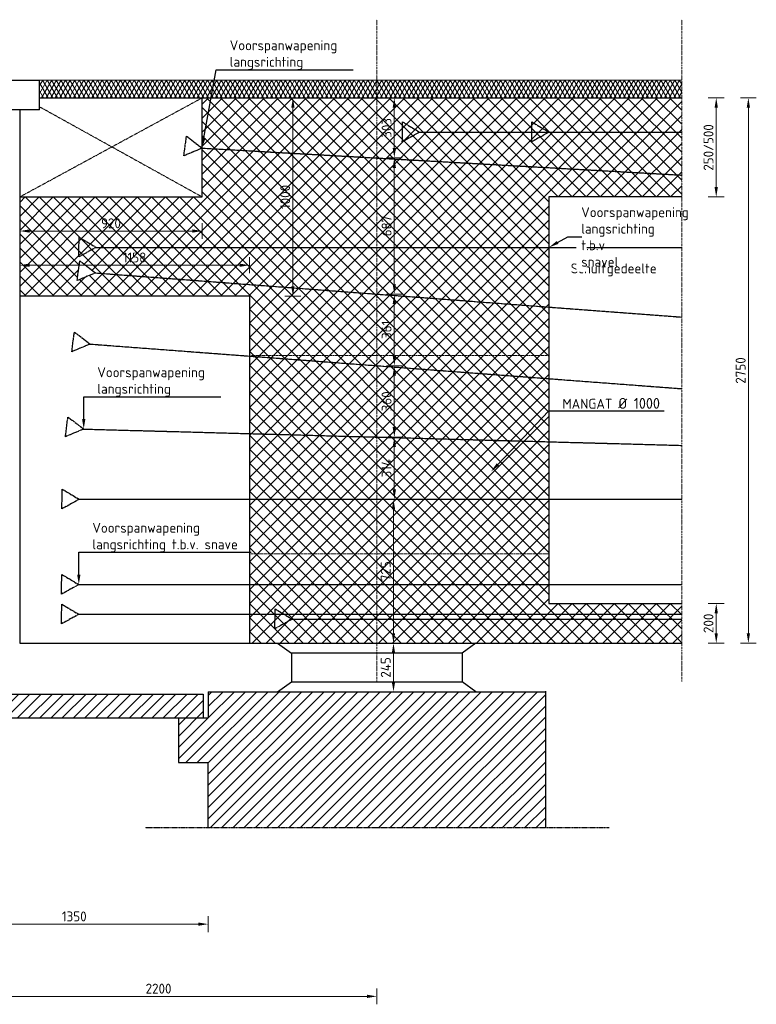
# Model space of a CAD drawing. Header units: millimetres. Extents: x -8028558 to 327273, y -63352 to 83293.
# Tile 126 of 195: x 111519 to 115232, y 29339 to 34305. Entities that reach past the tile are written whole.
import ezdxf
from ezdxf import colors
from ezdxf.entities.mleader import LeaderData, LeaderLine
from ezdxf.math import Vec2, Vec3

# ---------------------------------------------------------------- set-up
doc = ezdxf.new("R2010")
doc.units = ezdxf.units.MM
for name, pattern in [('BC-KABEL', [15, 10, -1, 3, -1]), ('XX-AFBREEK', [7, 4, -1, 1, -1]), ('XX-HART', [13, 4, -2, 1, -2, 4]), ('ZZ-HIDDEN-SO', [4, 2, -2])]:
    doc.linetypes.add(name, pattern=pattern)
for name, color, linetype, lineweight in [('B-CO-BC-BETONVORM-A', 252, 'Continuous', 18), ('B-CO-BC-BETONVORM-AD', 252, 'Continuous', 18), ('B-CO-BC-BETONVORM-GD', 90, 'Continuous', 25), ('B-CO-BC-BETONVORM-GN', 10, 'ZZ-HIDDEN-SO', 13), ('B-CO-BC-BETONVORM-M', 7, 'Continuous', 18), ('B-CO-BC-VOORSPANNING_MET AANHECHTING_KABEL-GD', 200, 'BC-KABEL', 25), ('B-CO-KW-VOEGOVERGANG-GD', 170, 'Continuous', 25), ('B-CO-VH-VERHARDING_ASFALT-AD', 252, 'Continuous', 18), ('B-CO-VH-VERHARDING_ASFALT-G', 252, 'Continuous', 18), ('X-XX-AL-AFBREEKLIJN-GD', 7, 'XX-AFBREEK', 25), ('X-XX-AL-HARTLIJN-G', 7, 'XX-HART', 18), ('X-XX-AL-M', 7, 'Continuous', 18), ('X-XX-AL-VERWIJZING-T25', 7, 'Continuous', 25)]:
    doc.layers.add(name, color=color, linetype=linetype, lineweight=lineweight)
doc.styles.add('NLCS-ISO-MM20-T25', font='NLCS-ISO.ttf', dxfattribs={"height": 50})
doc.dimstyles.new('NLCS-MM20-T25-PIJL_L0_H0', dxfattribs={"dimscale": 20, "dimtxt": 2.5, "dimasz": 2.5, "dimexe": 2, "dimexo": 2, "dimgap": 0.7, "dimtad": 1, "dimdec": 0, "dimzin": 0, "dimdsep": 46, "dimtxsty": 'NLCS-ISO-MM20-T25', "dimcen": 0, "dimdle": 2, "dimclrd": 256, "dimclre": 256, "dimclrt": 256, "dimadec": 0, "dimazin": 0, "dimtfac": 1, "dimtdec": 3, "dimtofl": 0, "dimtmove": 0, "dimatfit": 3, "dimfxl": 2, "dimfxlon": 1, "dimtfillclr": 256, "dimtolj": 1, "dimtzin": 0, "dimlwd": -1, "dimlwe": -1, "dimarcsym": 0})
doc.dimstyles.new('NLCS-MM20-T25-PIJL_L0_H4', dxfattribs={"dimscale": 20, "dimtxt": 2.5, "dimasz": 2.5, "dimexe": 2, "dimexo": 2, "dimgap": 0.7, "dimtad": 1, "dimdec": 0, "dimzin": 0, "dimdsep": 46, "dimtxsty": 'NLCS-ISO-MM20-T25', "dimcen": 0, "dimdle": 2, "dimclrd": 256, "dimclre": 256, "dimclrt": 256, "dimadec": 4, "dimazin": 0, "dimtfac": 1, "dimtdec": 3, "dimtofl": 0, "dimtmove": 0, "dimatfit": 3, "dimfxl": 2, "dimfxlon": 1, "dimtfillclr": 256, "dimtolj": 1, "dimtzin": 0, "dimlwd": -1, "dimlwe": -1, "dimarcsym": 0})

# ---------------------------------------------------------------- blocks, each defined once
blk = doc.blocks.new('*D1599')
at = {"layer": 'B-CO-BC-BETONVORM-M', "transparency": 16777216}
for p, q in [((114990, 33910.9), (115070, 33910.9)), ((115030, 33860.9), (115030, 33460.9)), ((114990, 33410.9), (115070, 33410.9))]:
    blk.add_line(p, q, dxfattribs=at)
for points in [[(115021.7, 33860.9), (115038.3, 33860.9), (115030, 33910.9)], [(115021.7, 33460.9), (115038.3, 33460.9), (115030, 33410.9)]]:
    blk.add_solid(points, dxfattribs=at)
at = {"layer": 'B-CO-BC-BETONVORM-M', "transparency": 16777216, "insert": (114991, 33660.9), "char_height": 50, "attachment_point": 5, "rotation": 90, "style": 'NLCS-ISO-MM20-T25'}
blk.add_mtext('\\A1;250/500', dxfattribs=at)
blk = doc.blocks.new('*D1600')
at = {"layer": 'B-CO-BC-BETONVORM-M', "transparency": 16777216}
for p, q in [((115152, 33910.9), (115232, 33910.9)), ((115192, 33860.9), (115192, 31210.9)), ((115152, 31160.9), (115232, 31160.9))]:
    blk.add_line(p, q, dxfattribs=at)
for points in [[(115183.6, 33860.9), (115200.3, 33860.9), (115192, 33910.9)], [(115183.6, 31210.9), (115200.3, 31210.9), (115192, 31160.9)]]:
    blk.add_solid(points, dxfattribs=at)
at = {"layer": 'B-CO-BC-BETONVORM-M', "transparency": 16777216, "insert": (115153, 32535.9), "char_height": 50, "attachment_point": 5, "rotation": 90, "style": 'NLCS-ISO-MM20-T25'}
blk.add_mtext('\\A1;2750', dxfattribs=at)
blk = doc.blocks.new('*D1602')
at = {"layer": 'B-CO-BC-BETONVORM-M', "transparency": 16777216}
for p, q in [((112856.2, 33910.9), (112936.2, 33910.9)), ((112896.2, 33860.9), (112896.2, 32960.9)), ((112856.2, 32910.9), (112936.2, 32910.9))]:
    blk.add_line(p, q, dxfattribs=at)
for points in [[(112887.9, 33860.9), (112904.5, 33860.9), (112896.2, 33910.9)], [(112887.9, 32960.9), (112904.5, 32960.9), (112896.2, 32910.9)]]:
    blk.add_solid(points, dxfattribs=at)
at = {"layer": 'B-CO-BC-BETONVORM-M', "transparency": 16777216, "insert": (112857.2, 33410.9), "char_height": 50, "attachment_point": 5, "rotation": 90, "style": 'NLCS-ISO-MM20-T25'}
blk.add_mtext('\\A1;1000', dxfattribs=at)
blk = doc.blocks.new('*D1603')
at = {"layer": 'B-CO-BC-BETONVORM-M', "transparency": 16777216}
for p, q in [((111118.9, 29419.4), (111118.9, 29339.4)), ((113318.9, 29419.4), (113318.9, 29339.4)), ((111168.9, 29379.4), (113268.9, 29379.4))]:
    blk.add_line(p, q, dxfattribs=at)
for points in [[(111168.9, 29387.7), (111168.9, 29371), (111118.9, 29379.4)], [(113268.9, 29387.7), (113268.9, 29371), (113318.9, 29379.4)]]:
    blk.add_solid(points, dxfattribs=at)
at = {"layer": 'B-CO-BC-BETONVORM-M', "transparency": 16777216, "insert": (112218.9, 29418.4), "char_height": 50, "attachment_point": 5, "style": 'NLCS-ISO-MM20-T25'}
blk.add_mtext('\\A1;2200', dxfattribs=at)
blk = doc.blocks.new('*D1605')
at = {"layer": 'B-CO-BC-BETONVORM-M', "transparency": 16777216}
for p, q in [((111118.9, 29783.7), (111118.9, 29703.7)), ((112468.9, 29783.7), (112468.9, 29703.7)), ((111168.9, 29743.7), (112418.9, 29743.7))]:
    blk.add_line(p, q, dxfattribs=at)
for points in [[(111168.9, 29752.1), (111168.9, 29735.4), (111118.9, 29743.7)], [(112418.9, 29752.1), (112418.9, 29735.4), (112468.9, 29743.7)]]:
    blk.add_solid(points, dxfattribs=at)
at = {"layer": 'B-CO-BC-BETONVORM-M', "transparency": 16777216, "insert": (111793.9, 29782.7), "char_height": 50, "attachment_point": 5, "style": 'NLCS-ISO-MM20-T25'}
blk.add_mtext('\\A1;1350', dxfattribs=at)
blk = doc.blocks.new('*D1606')
at = {"layer": 'B-CO-BC-BETONVORM-M', "transparency": 16777216}
for p, q in [((114990, 31360.9), (115070, 31360.9)), ((115030, 31310.9), (115030, 31210.9)), ((114990, 31160.9), (115070, 31160.9))]:
    blk.add_line(p, q, dxfattribs=at)
for points in [[(115021.7, 31310.9), (115038.3, 31310.9), (115030, 31360.9)], [(115021.7, 31210.9), (115038.3, 31210.9), (115030, 31160.9)]]:
    blk.add_solid(points, dxfattribs=at)
at = {"layer": 'B-CO-BC-BETONVORM-M', "transparency": 16777216, "insert": (114991, 31260.9), "char_height": 50, "attachment_point": 5, "rotation": 90, "style": 'NLCS-ISO-MM20-T25'}
blk.add_mtext('\\A1;200', dxfattribs=at)
blk = doc.blocks.new('*D1592')
at = {"layer": 'X-XX-AL-M', "transparency": 16777216}
for p, q in [((113363.1, 31160.9), (113443.1, 31160.9)), ((113403.1, 30965.9), (113403.1, 31110.9)), ((113363.1, 30915.9), (113443.1, 30915.9))]:
    blk.add_line(p, q, dxfattribs=at)
for points in [[(113394.7, 31110.9), (113411.4, 31110.9), (113403.1, 31160.9)], [(113394.7, 30965.9), (113411.4, 30965.9), (113403.1, 30915.9)]]:
    blk.add_solid(points, dxfattribs=at)
at = {"layer": 'X-XX-AL-M', "transparency": 16777216, "insert": (113364.1, 31038.4), "char_height": 50, "attachment_point": 5, "rotation": 90, "style": 'NLCS-ISO-MM20-T25'}
blk.add_mtext('\\A1;245', dxfattribs=at)
blk = doc.blocks.new('*D1593')
at = {"layer": 'X-XX-AL-M', "transparency": 16777216}
for p, q in [((111518.9, 33279.3), (111518.9, 33199.3)), ((112438.9, 33279.3), (112438.9, 33199.3)), ((111568.9, 33239.3), (112388.9, 33239.3))]:
    blk.add_line(p, q, dxfattribs=at)
for points in [[(111568.9, 33247.6), (111568.9, 33231), (111518.9, 33239.3)], [(112388.9, 33247.6), (112388.9, 33231), (112438.9, 33239.3)]]:
    blk.add_solid(points, dxfattribs=at)
at = {"layer": 'X-XX-AL-M', "transparency": 16777216, "insert": (111978.9, 33278.3), "char_height": 50, "attachment_point": 5, "style": 'NLCS-ISO-MM20-T25'}
blk.add_mtext('\\A1;920', dxfattribs=at)
blk = doc.blocks.new('*D1594')
at = {"layer": 'X-XX-AL-M', "transparency": 16777216}
for p, q in [((111518.9, 33026.9), (111518.9, 33106.9)), ((112676.9, 33026.9), (112676.9, 33106.9)), ((111568.9, 33066.9), (112626.9, 33066.9))]:
    blk.add_line(p, q, dxfattribs=at)
for points in [[(111568.9, 33075.2), (111568.9, 33058.6), (111518.9, 33066.9)], [(112626.9, 33075.2), (112626.9, 33058.6), (112676.9, 33066.9)]]:
    blk.add_solid(points, dxfattribs=at)
at = {"layer": 'X-XX-AL-M', "transparency": 16777216, "insert": (112097.9, 33105.9), "char_height": 50, "attachment_point": 5, "style": 'NLCS-ISO-MM20-T25'}
blk.add_mtext('\\A1;1158', dxfattribs=at)
blk = doc.blocks.new('*D1607')
at = {"layer": 'X-XX-AL-M', "transparency": 16777216}
for p, q in [((113367.2, 33910.9), (113447.2, 33910.9)), ((113407.2, 33860.9), (113407.2, 33657.7)), ((113367.2, 33607.7), (113447.2, 33607.7))]:
    blk.add_line(p, q, dxfattribs=at)
for points in [[(113398.9, 33860.9), (113415.6, 33860.9), (113407.2, 33910.9)], [(113398.9, 33657.7), (113415.6, 33657.7), (113407.2, 33607.7)]]:
    blk.add_solid(points, dxfattribs=at)
at = {"layer": 'X-XX-AL-M', "transparency": 16777216, "insert": (113368.2, 33759.3), "char_height": 50, "attachment_point": 5, "rotation": 90, "style": 'NLCS-ISO-MM20-T25'}
blk.add_mtext('\\A1;303', dxfattribs=at)
blk = doc.blocks.new('*D1608')
at = {"layer": 'X-XX-AL-M', "transparency": 16777216}
for p, q in [((113367.2, 33607.7), (113447.2, 33607.7)), ((113407.2, 33557.7), (113407.2, 32971.2)), ((113367.2, 32921.2), (113447.2, 32921.2))]:
    blk.add_line(p, q, dxfattribs=at)
for points in [[(113398.9, 33557.7), (113415.6, 33557.7), (113407.2, 33607.7)], [(113398.9, 32971.2), (113415.6, 32971.2), (113407.2, 32921.2)]]:
    blk.add_solid(points, dxfattribs=at)
at = {"layer": 'X-XX-AL-M', "transparency": 16777216, "insert": (113368.2, 33264.5), "char_height": 50, "attachment_point": 5, "rotation": 90, "style": 'NLCS-ISO-MM20-T25'}
blk.add_mtext('\\A1;687', dxfattribs=at)
blk = doc.blocks.new('*D1609')
at = {"layer": 'X-XX-AL-M', "transparency": 16777216}
for p, q in [((113367.2, 32921.2), (113447.2, 32921.2)), ((113407.2, 32871.2), (113407.2, 32610.2)), ((113367.2, 32560.2), (113447.2, 32560.2))]:
    blk.add_line(p, q, dxfattribs=at)
for points in [[(113398.9, 32871.2), (113415.6, 32871.2), (113407.2, 32921.2)], [(113398.9, 32610.2), (113415.6, 32610.2), (113407.2, 32560.2)]]:
    blk.add_solid(points, dxfattribs=at)
at = {"layer": 'X-XX-AL-M', "transparency": 16777216, "insert": (113368.2, 32740.7), "char_height": 50, "attachment_point": 5, "rotation": 90, "style": 'NLCS-ISO-MM20-T25'}
blk.add_mtext('\\A1;361', dxfattribs=at)
blk = doc.blocks.new('*D1586')
at = {"layer": 'X-XX-AL-M', "transparency": 16777216}
for p, q in [((113367.2, 32560.2), (113447.2, 32560.2)), ((113407.2, 32510.2), (113407.2, 32250.2)), ((113367.2, 32200.2), (113447.2, 32200.2))]:
    blk.add_line(p, q, dxfattribs=at)
for points in [[(113398.9, 32510.2), (113415.6, 32510.2), (113407.2, 32560.2)], [(113398.9, 32250.2), (113415.6, 32250.2), (113407.2, 32200.2)]]:
    blk.add_solid(points, dxfattribs=at)
at = {"layer": 'X-XX-AL-M', "transparency": 16777216, "insert": (113368.2, 32380.2), "char_height": 50, "attachment_point": 5, "rotation": 90, "style": 'NLCS-ISO-MM20-T25'}
blk.add_mtext('\\A1;360', dxfattribs=at)
blk = doc.blocks.new('*D1587')
at = {"layer": 'X-XX-AL-M', "transparency": 16777216}
for p, q in [((113367.2, 32200.2), (113447.2, 32200.2)), ((113407.2, 32150.2), (113407.2, 31936.2)), ((113367.2, 31886.2), (113447.2, 31886.2))]:
    blk.add_line(p, q, dxfattribs=at)
for points in [[(113398.9, 32150.2), (113415.6, 32150.2), (113407.2, 32200.2)], [(113398.9, 31936.2), (113415.6, 31936.2), (113407.2, 31886.2)]]:
    blk.add_solid(points, dxfattribs=at)
at = {"layer": 'X-XX-AL-M', "transparency": 16777216, "insert": (113368.2, 32043.2), "char_height": 50, "attachment_point": 5, "rotation": 90, "style": 'NLCS-ISO-MM20-T25'}
blk.add_mtext('\\A1;314', dxfattribs=at)
blk = doc.blocks.new('*D1610')
at = {"layer": 'X-XX-AL-M', "transparency": 16777216}
for p, q in [((113363.1, 31886.2), (113443.1, 31886.2)), ((113403.1, 31210.9), (113403.1, 31836.2)), ((113363.1, 31160.9), (113443.1, 31160.9))]:
    blk.add_line(p, q, dxfattribs=at)
for points in [[(113394.7, 31836.2), (113411.4, 31836.2), (113403.1, 31886.2)], [(113394.7, 31210.9), (113411.4, 31210.9), (113403.1, 31160.9)]]:
    blk.add_solid(points, dxfattribs=at)
at = {"layer": 'X-XX-AL-M', "transparency": 16777216, "insert": (113364.1, 31523.5), "char_height": 50, "attachment_point": 5, "rotation": 90, "style": 'NLCS-ISO-MM20-T25'}
blk.add_mtext('\\A1;725', dxfattribs=at)

msp = doc.modelspace()

# ---------------------------------------------------------------- hatches: boundary and pattern name
at = {"layer": 'B-CO-BC-BETONVORM-A', "ltscale": 500}
h = msp.add_hatch(dxfattribs=at)
h.set_pattern_fill('ACO-BETON_VOORGESPANNEN', color=256, scale=20, pattern_type=2)
h.set_pattern_definition([(45, (0, 0), (-35.35534, 35.35534), []), (315, (0, 0), (35.35534, 35.35534), [])])
h.paths.add_polyline_path([(114186.9, 32610.9), (113318.9, 32610.9), (113318.9, 32560.2), (114186.9, 32494.7)])
h.paths.add_polyline_path([(114186.9, 32855.7), (113318.9, 32921.2), (113318.9, 32610.9), (114186.9, 32610.9)])
h.paths.add_polyline_path([(113318.9, 33607.7), (112438.9, 33657.2), (112438.9, 33410.9), (111518.9, 33410.9), (111518.9, 33156.9), (113318.9, 33156.9)])
h.paths.add_polyline_path([(113318.9, 33910.9), (112438.9, 33910.9), (112438.9, 33657.2), (113318.9, 33607.7)])
h.paths.add_polyline_path([(114855.9, 33910.9), (113318.9, 33910.9), (113318.9, 33607.7), (114855.9, 33521.3)])
h.paths.add_polyline_path([(114186.9, 33410.9), (114855.9, 33410.9), (114855.9, 33521.3), (113318.9, 33607.7), (113318.9, 33156.9), (114186.9, 33156.9)])
h.paths.add_polyline_path([(114186.9, 33156.9), (113318.9, 33156.9), (113318.9, 32921.2), (114186.9, 32855.7)])
h.paths.add_polyline_path([(113318.9, 33156.9), (111518.9, 33156.9), (111518.9, 32910.9), (112676.9, 32910.9), (112676.9, 32608.6), (113318.9, 32560.2), (113318.9, 32921.2), (111901, 33028.1), (111808.7, 32989.7), (111821.6, 33088.9), (111901, 33028.1), (113318.9, 32921.2)])
h.paths.add_polyline_path([(113318.9, 32560.2), (112676.9, 32608.6), (112676.9, 32217.7), (113318.9, 32200.2)])
h.paths.add_polyline_path([(114186.9, 32494.7), (113318.9, 32560.2), (113318.9, 32200.2), (114186.9, 32176.5)])
h.paths.add_polyline_path([(113318.9, 32200.2), (112676.9, 32217.7), (112676.9, 31886.2), (113318.9, 31886.2)])
h.paths.add_polyline_path([(114186.9, 32176.5), (113318.9, 32200.2), (113318.9, 31886.2), (114186.9, 31886.2)])
h.paths.add_polyline_path([(113318.9, 31886.2), (112676.9, 31886.2), (112676.9, 31456.2), (113318.9, 31456.2)])
h.paths.add_polyline_path([(114186.9, 31886.2), (113318.9, 31886.2), (113318.9, 31610.9), (114186.9, 31610.9)])
h.paths.add_polyline_path([(114186.9, 31610.9), (113318.9, 31610.9), (113318.9, 31456.2), (114186.9, 31456.2)])
h.paths.add_polyline_path([(113318.9, 31456.2), (112676.9, 31456.2), (112676.9, 31306.2), (113318.9, 31306.2)])
h.paths.add_polyline_path([(114855.9, 31360.9), (114186.9, 31360.9), (114186.9, 31456.2), (113318.9, 31456.2), (113318.9, 31306.2), (114855.9, 31306.2)])
h.paths.add_polyline_path([(114855.9, 31306.2), (113318.9, 31306.2), (113318.9, 31160.9), (114855.9, 31160.9)])
h.paths.add_polyline_path([(113318.9, 31306.2), (112676.9, 31306.2), (112676.9, 31160.9), (113318.9, 31160.9)])
h.paths.add_polyline_path([(113421.6, 31458.5), (113421.6, 31588.5), (113301.6, 31588.5), (113301.6, 31458.5)], flags=9)
h.paths.add_polyline_path([(113425.7, 32680.7), (113425.7, 32800.7), (113305.7, 32800.7), (113305.7, 32680.7)], flags=9)
at = {"layer": 'B-CO-BC-BETONVORM-AD'}
h = msp.add_hatch(dxfattribs=at)
h.set_pattern_fill('ACO-BETON_GEWAPEND', color=256, scale=20, pattern_type=2)
h.set_pattern_definition([(45, (0, 0), (-28.284271, 28.284271), [])])
h.paths.add_polyline_path([(109918.9, 30783.9), (109768.9, 30783.9), (109768.9, 30905.9), (108068.9, 30905.9), (108068.9, 30228.9), (109768.9, 30228.9), (109768.9, 30558.9), (109918.9, 30558.9)])
h.paths.add_polyline_path([(111118.9, 30903.9), (109793.9, 30903.9), (109793.9, 30783.9), (111118.9, 30783.9)])
h.paths.add_polyline_path([(112443.9, 30903.9), (111118.9, 30903.9), (111118.9, 30783.9), (112443.9, 30783.9)])
h.paths.add_polyline_path([(114168.9, 30915.9), (112818.9, 30915.9), (112468.9, 30915.9), (112468.9, 30783.9), (112318.9, 30783.9), (112318.9, 30558.9), (112468.9, 30558.9), (112468.9, 30228.9), (114168.9, 30228.9)])
at = {"layer": 'B-CO-VH-VERHARDING_ASFALT-AD'}
h = msp.add_hatch(dxfattribs=at)
h.set_pattern_fill('AVH-ASFALT', color=256, scale=20, pattern_type=2)
h.set_pattern_definition([(60, (-32634.073, -7e-12), (-17.320508, 10), []), (120, (-32634.073, -7e-12), (-17.320508, -10), [])])
h.paths.add_polyline_path([(108918.9, 34000.9), (108918.9, 33910.9), (110618.9, 33910.9), (110618.9, 34000.9)])
h.paths.add_polyline_path([(107404, 34000.9), (107404, 33910.9), (108918.9, 33910.9), (108918.9, 34000.9)])
h.paths.add_polyline_path([(111618.9, 34000.9), (111618.9, 33910.9), (113318.9, 33910.9), (113318.9, 34000.9)])
h.paths.add_polyline_path([(114855.9, 33910.9), (114855.9, 34000.9), (113318.9, 34000.9), (113318.9, 33910.9)])

# ---------------------------------------------------------------- linework, layer by layer
at = {"layer": 'B-CO-BC-BETONVORM-GD', "flags": 128}
for points in [[(111618.9, 33910.9), (114855.9, 33910.9)], [(112438.9, 33410.9), (112438.9, 33910.9)], [(111518.9, 33850.9), (111518.9, 31160.9)], [(111518.9, 33410.9), (112438.9, 33410.9)], [(114186.9, 33410.9), (114186.9, 31360.9)], [(114855.9, 33410.9), (114186.9, 33410.9)], [(112676.9, 32910.9), (111518.9, 32910.9)], [(112676.9, 32910.9), (112676.9, 31160.9)], [(111518.9, 31160.9), (114855.9, 31160.9)], [(112818.9, 31160.9), (112888.9, 31110.9)], [(113318.9, 31160.9), (114855.9, 31160.9)], [(113818.9, 31160.9), (113748.9, 31110.9)], [(112888.9, 31110.9), (112888.9, 30965.9)], [(113748.9, 31110.9), (112888.9, 31110.9)], [(113748.9, 31110.9), (113748.9, 30965.9)], [(112818.9, 30915.9), (112888.9, 30965.9)], [(112888.9, 30965.9), (113748.9, 30965.9)], [(113818.9, 30915.9), (113748.9, 30965.9)], [(109793.9, 30903.9), (112443.9, 30903.9)], [(112443.9, 30903.9), (112443.9, 30783.9)], [(112468.9, 30915.9), (112468.9, 30783.9)], [(112468.9, 30915.9), (112818.9, 30915.9)], [(112818.9, 30915.9), (114168.9, 30915.9)], [(114168.9, 30917.9), (114168.9, 30228.9)], [(109768.9, 30783.9), (112468.9, 30783.9)], [(112318.9, 30783.9), (112318.9, 30558.9)], [(112318.9, 30558.9), (112468.9, 30558.9)], [(112468.9, 30228.9), (112468.9, 30558.9)]]:
    msp.add_lwpolyline(points, dxfattribs=at)
at = {"layer": 'B-CO-BC-BETONVORM-GD', "ltscale": 500, "flags": 128}
msp.add_lwpolyline([(114186.9, 31360.9), (114855.9, 31360.9)], dxfattribs=at)
at = {"layer": 'B-CO-BC-BETONVORM-GN', "flags": 128}
for points in [[(111518.9, 33410.9), (112438.9, 33910.9)], [(112438.9, 33410.9), (111618.9, 33865.9)], [(112686.9, 32610.9), (114186.9, 32610.9)], [(114186.9, 31610.9), (112676.9, 31610.9)]]:
    msp.add_lwpolyline(points, dxfattribs=at)
at = {"layer": 'B-CO-BC-VOORSPANNING_MET AANHECHTING_KABEL-GD'}
for points in [[(113447.6, 33689.3), (113449.2, 33789.3), (113535, 33737.9)], [(114099.5, 33689.3), (114101.1, 33789.3), (114186.9, 33737.9)], [(112346.6, 33618.8), (112359.5, 33718), (112438.9, 33657.2)], [(111816.7, 33108.3), (111818.3, 33208.3), (111904.1, 33156.9)], [(111808.7, 32989.7), (111821.6, 33088.9), (111901, 33028.1)], [(111781.6, 32630.8), (111794.5, 32729.9), (111873.9, 32669.2)], [(111749.2, 32202.1), (111762.1, 32301.2), (111841.5, 32240.5)], [(111731.5, 31837.6), (111733.1, 31937.6), (111818.9, 31886.2)], [(111729.4, 31407.6), (111731, 31507.6), (111816.8, 31456.2)], [(111729.4, 31257.6), (111731, 31357.6), (111816.8, 31306.2)], [(112805.1, 31233.4), (112806.7, 31333.4), (112892.5, 31282)]]:
    msp.add_lwpolyline(points, close=True, dxfattribs=at)
at = {"layer": 'B-CO-BC-VOORSPANNING_MET AANHECHTING_KABEL-GD', "flags": 128}
for points in [[(113535, 33737.9), (114855.9, 33737.9)], [(112438.9, 33657.2), (114855.9, 33521.3)], [(111904.1, 33156.9), (114855.9, 33156.9)], [(111901, 33028.1), (114855.9, 32805.3)], [(111873.9, 32669.2), (114855.9, 32444.3)], [(111841.5, 32240.5), (114855.9, 32158.3)], [(111816.8, 31886.2), (114855.9, 31886.2)], [(111816.8, 31456.2), (114855.9, 31456.2)], [(111816.8, 31306.2), (114855.9, 31306.2)], [(112892.5, 31282), (114855.9, 31282)]]:
    msp.add_lwpolyline(points, dxfattribs=at)
at = {"layer": 'B-CO-KW-VOEGOVERGANG-GD', "flags": 128}
for points in [[(110618.9, 34000.9), (111618.9, 34000.9)], [(111618.9, 33850.9), (111618.9, 34000.9)], [(111618.9, 33850.9), (110618.9, 33850.9)]]:
    msp.add_lwpolyline(points, dxfattribs=at)
at = {"layer": 'B-CO-VH-VERHARDING_ASFALT-G', "flags": 128}
msp.add_lwpolyline([(111618.9, 34000.9), (114855.9, 34000.9)], dxfattribs=at)
at = {"layer": 'X-XX-AL-AFBREEKLIJN-GD', "flags": 128}
msp.add_lwpolyline([(114489.6, 30228.9), (112150.9, 30228.9)], dxfattribs=at)
at = {"layer": 'X-XX-AL-HARTLIJN-G', "flags": 128}
for points in [[(113318.9, 30967.9), (113318.9, 34305.1)], [(114855.9, 30967.9), (114855.9, 34305.1)]]:
    msp.add_lwpolyline(points, dxfattribs=at)

# ---------------------------------------------------------------- texts
at = {"layer": 'X-XX-AL-VERWIJZING-T25', "insert": (114296.8, 33075.7), "char_height": 50, "attachment_point": 1, "style": 'NLCS-ISO-MM20-T25'}
msp.add_mtext_dynamic_manual_height_columns('Schuifgedeelte ', width=1067.086, gutter_width=250, heights=[0], dxfattribs=at)

# ---------------------------------------------------------------- dimensions: what is measured, and where the dimension line sits
at = {"layer": 'B-CO-BC-BETONVORM-M'}
for base, p1, p2, picture, middle in [((112896.2, 32910.9), (112438.9, 33910.9), (112676.9, 32910.9), '*D1602', (112857.2, 33410.9)), ((115192, 31160.9), (114087.1, 33910.9), (114087.1, 31160.9), '*D1600', (115153, 32535.9)), ((115030, 31160.9), (114855.9, 31360.9), (114855.9, 31160.9), '*D1606', (114991, 31260.9))]:
    dim = msp.add_linear_dim(base=base, p1=p1, p2=p2, angle=90, dimstyle='NLCS-MM20-T25-PIJL_L0_H0', dxfattribs=at)
    dim.commit()
    dim.dimension.update_dxf_attribs({"geometry": picture, "text_midpoint": middle})
dim = msp.add_linear_dim(base=(115030, 33410.9), p1=(114855.9, 33910.9), p2=(114855.9, 33410.9), angle=90, text='250/500', dimstyle='NLCS-MM20-T25-PIJL_L0_H0', dxfattribs=at)
dim.commit()
dim.dimension.update_dxf_attribs({"geometry": '*D1599', "text_midpoint": (115030, 33660.9), "dimtype": 160})
for base, p2, picture, middle in [((113318.9, 29379.4), (113318.9, 30967.9), '*D1603', (112218.9, 29418.4)), ((112468.9, 29743.7), (112468.9, 30228.9), '*D1605', (111793.9, 29782.7))]:
    dim = msp.add_linear_dim(base=base, p1=(111118.9, 30260.9), p2=p2, dimstyle='NLCS-MM20-T25-PIJL_L0_H0', dxfattribs=at)
    dim.commit()
    dim.dimension.update_dxf_attribs({"geometry": picture, "text_midpoint": middle})
at = {"layer": 'X-XX-AL-M'}
for base, p1, p2, picture, middle in [((113407.2, 33607.7), (113318.9, 33910.9), (113318.9, 33607.7), '*D1607', (113368.2, 33759.3)), ((113407.2294, 32921.1862), (113318.9036, 33607.7447), (113318.9036, 32921.1862), '*D1608', (113368.2294, 33264.4654)), ((113407.2, 32560.2), (113318.9, 32921.2), (113318.9, 32560.2), '*D1609', (113368.2, 32740.7)), ((113407.2, 32200.2), (113318.9, 32560.2), (113318.9, 32200.2), '*D1586', (113368.2, 32380.2)), ((113407.2, 31886.2), (113318.9, 32200.2), (113318.9, 31886.2), '*D1587', (113368.2, 32043.2)), ((113403.1, 31886.2), (113318.9, 31160.9), (113318.9, 31886.2), '*D1610', (113364.1, 31523.5)), ((113403.1, 31160.9), (112818.9, 30915.9), (112818.9, 31160.9), '*D1592', (113364.1, 31038.4))]:
    dim = msp.add_linear_dim(base=base, p1=p1, p2=p2, angle=90, dimstyle='NLCS-MM20-T25-PIJL_L0_H4', dxfattribs=at)
    dim.commit()
    dim.dimension.update_dxf_attribs({"geometry": picture, "text_midpoint": middle})
for base, p1, p2, picture, middle in [((112438.9, 33239.3), (111518.9, 33410.9), (112438.9, 33410.9), '*D1593', (111978.9, 33278.3)), ((112676.9, 33066.9), (111518.9, 32910.9), (112676.9, 32910.9), '*D1594', (112097.9, 33105.9))]:
    dim = msp.add_linear_dim(base=base, p1=p1, p2=p2, dimstyle='NLCS-MM20-T25-PIJL_L0_H4', dxfattribs=at)
    dim.commit()
    dim.dimension.update_dxf_attribs({"geometry": picture, "text_midpoint": middle})

# ---------------------------------------------------------------- leaders
at = {"layer": 'X-XX-AL-VERWIJZING-T25'}
ml = msp.add_multileader_mtext('Standard', dxfattribs=at)
ml.set_content('Voorspanwapening\\Plangsrichting', color=256, style='NLCS-ISO-MM20-T25')
ml.set_leader_properties(color=256, linetype='ByLayer', lineweight=-1)
ml.build(insert=Vec2(0, 0))
ml.multileader.update_dxf_attribs({"text_left_attachment_type": 5, "text_right_attachment_type": 5, "dogleg_length": 50, "arrow_head_size": 50})
ctx = ml.context
ctx.base_point, ctx.char_height, ctx.arrow_head_size, ctx.landing_gap_size, ctx.plane_origin = Vec3(112559.6, 34052.6), 50, 50, 18, Vec3(113133, 33660.9)
ctx.left_attachment, ctx.right_attachment = 5, 5
notes = []
notes.append((ctx, [(1, (1, 1, 0), (112509.6, 34052.6), (1, 0), 50, [(0, [(112438.9, 33660.9)], 0, [])])]))
ctx.mtext.insert, ctx.mtext.defined_height, ctx.mtext.flow_direction = Vec3(112577.6, 34200.9), 445, 5
ml = msp.add_multileader_mtext('Standard', dxfattribs=at)
ml.set_content('Voorspanwapening\\Plangsrichting', color=256, style='NLCS-ISO-MM20-T25')
ml.set_leader_properties(color=256, linetype='ByLayer', lineweight=-1)
ml.build(insert=Vec2(0, 0))
ml.multileader.update_dxf_attribs({"text_left_attachment_type": 5, "text_right_attachment_type": 5, "dogleg_length": 50, "arrow_head_size": 50})
ctx = ml.context
ctx.base_point, ctx.char_height, ctx.arrow_head_size, ctx.landing_gap_size, ctx.plane_origin = Vec3(111892.3, 32403.5), 50, 50, 18, Vec3(112535.7, 32240.5)
ctx.left_attachment, ctx.right_attachment = 5, 5
notes.append((ctx, [(1, (1, 1, 0), (111842.3, 32403.5), (1, 0), 50, [(0, [(111841.5, 32240.5)], 0, [])])]))
ctx.mtext.insert, ctx.mtext.defined_height, ctx.mtext.flow_direction = Vec3(111910.3, 32551.8), 445, 5
ml = msp.add_multileader_mtext('Standard', dxfattribs=at)
ml.set_content('MANGAT {\\H1.08333x;Ø 1000}', color=256, style='NLCS-ISO-MM20-T25')
ml.set_leader_properties(color=256, linetype='ByLayer', lineweight=-1)
ml.build(insert=Vec2(0, 0))
ml.multileader.update_dxf_attribs({"text_left_attachment_type": 5, "text_right_attachment_type": 5, "dogleg_length": 50, "arrow_head_size": 50})
ctx = ml.context
ctx.base_point, ctx.char_height, ctx.arrow_head_size, ctx.landing_gap_size, ctx.plane_origin = Vec3(114236.9, 32332.2), 50, 50, 18, Vec3(113200.7, 32026.3)
ctx.left_attachment, ctx.right_attachment = 5, 5
notes.append((ctx, [(0, (1, 1, 0), (114186.9, 32332.2), (1, 0), 50, [(0, [(113894.9, 32026.3)], 0, [])])]))
ctx.mtext.insert, ctx.mtext.defined_height, ctx.mtext.flow_direction = Vec3(114254.9, 32397.2), 445, 5
ml = msp.add_multileader_mtext('Standard', dxfattribs=at)
ml.set_content('Voorspanwapening\\Plangsrichting t.b.v. snave', color=256, style='NLCS-ISO-MM20-T25')
ml.set_leader_properties(color=256, linetype='ByLayer', lineweight=-1)
ml.build(insert=Vec2(0, 0))
ml.multileader.update_dxf_attribs({"text_left_attachment_type": 5, "text_right_attachment_type": 5, "dogleg_length": 50, "arrow_head_size": 50})
ctx = ml.context
ctx.base_point, ctx.char_height, ctx.arrow_head_size, ctx.landing_gap_size, ctx.plane_origin = Vec3(111867.3, 31619.2), 50, 50, 18, Vec3(112510.9, 31456.2)
ctx.left_attachment, ctx.right_attachment = 5, 5
notes.append((ctx, [(1, (1, 1, 0), (111817.3, 31619.2), (1, 0), 50, [(0, [(111816.8, 31456.2)], 0, [])])]))
ctx.mtext.insert, ctx.mtext.defined_height, ctx.mtext.flow_direction = Vec3(111885.3, 31767.6), 445, 5
for ctx, leaders in notes:
    for number, flags, end, landing, length, lines in leaders:
        leader = LeaderData()
        leader.index, (leader.has_last_leader_line, leader.has_dogleg_vector, leader.attachment_direction) = number, flags
        leader.last_leader_point, leader.dogleg_vector, leader.dogleg_length = Vec3(end), Vec3(landing), length
        for number, points, colour, breaks in lines:
            line = LeaderLine()
            line.index, line.vertices, line.color, line.breaks = number, Vec3.list(points), colors.encode_raw_color(colour), breaks
            leader.lines.append(line)
        ctx.leaders.append(leader)

# ---------------------------------------------------------------- next in the draw order: leaders
ml = msp.add_multileader_mtext('Standard', dxfattribs=at)
ml.set_content('Voorspanwapening\\Plangsrichting t.b.v snavel', color=256, style='NLCS-ISO-MM20-T25')
ml.set_leader_properties(color=256, linetype='ByLayer', lineweight=-1)
ml.build(insert=Vec2(0, 0))
ml.multileader.update_dxf_attribs({"text_left_attachment_type": 5, "text_right_attachment_type": 5, "dogleg_length": 50, "arrow_head_size": 50})
ctx = ml.context
ctx.base_point, ctx.char_height, ctx.arrow_head_size, ctx.landing_gap_size, ctx.plane_origin = Vec3(114331.5, 33210.8), 50, 50, 18, Vec3(114881, 33156.9)
ctx.left_attachment, ctx.right_attachment = 5, 5
notes = []
notes.append((ctx, [(1, (1, 1, 0), (114281.5, 33210.8), (1, 0), 50, [(0, [(114186.9, 33156.9)], 0, [])])]))
ctx.mtext.insert, ctx.mtext.width, ctx.mtext.defined_height, ctx.mtext.flow_direction = Vec3(114349.5, 33359.1), 2.976, 445, 5
ctx.mtext.has_bg_fill, ctx.mtext.bg_color, ctx.mtext.bg_scale_factor, ctx.mtext.bg_transparency, ctx.mtext.use_window_bg_color = 1, -1027028792, 1.5, 0, 1
for ctx, leaders in notes:
    for number, flags, end, landing, length, lines in leaders:
        leader = LeaderData()
        leader.index, (leader.has_last_leader_line, leader.has_dogleg_vector, leader.attachment_direction) = number, flags
        leader.last_leader_point, leader.dogleg_vector, leader.dogleg_length = Vec3(end), Vec3(landing), length
        for number, points, colour, breaks in lines:
            line = LeaderLine()
            line.index, line.vertices, line.color, line.breaks = number, Vec3.list(points), colors.encode_raw_color(colour), breaks
            leader.lines.append(line)
        ctx.leaders.append(leader)

doc.saveas('drawing.dxf')
